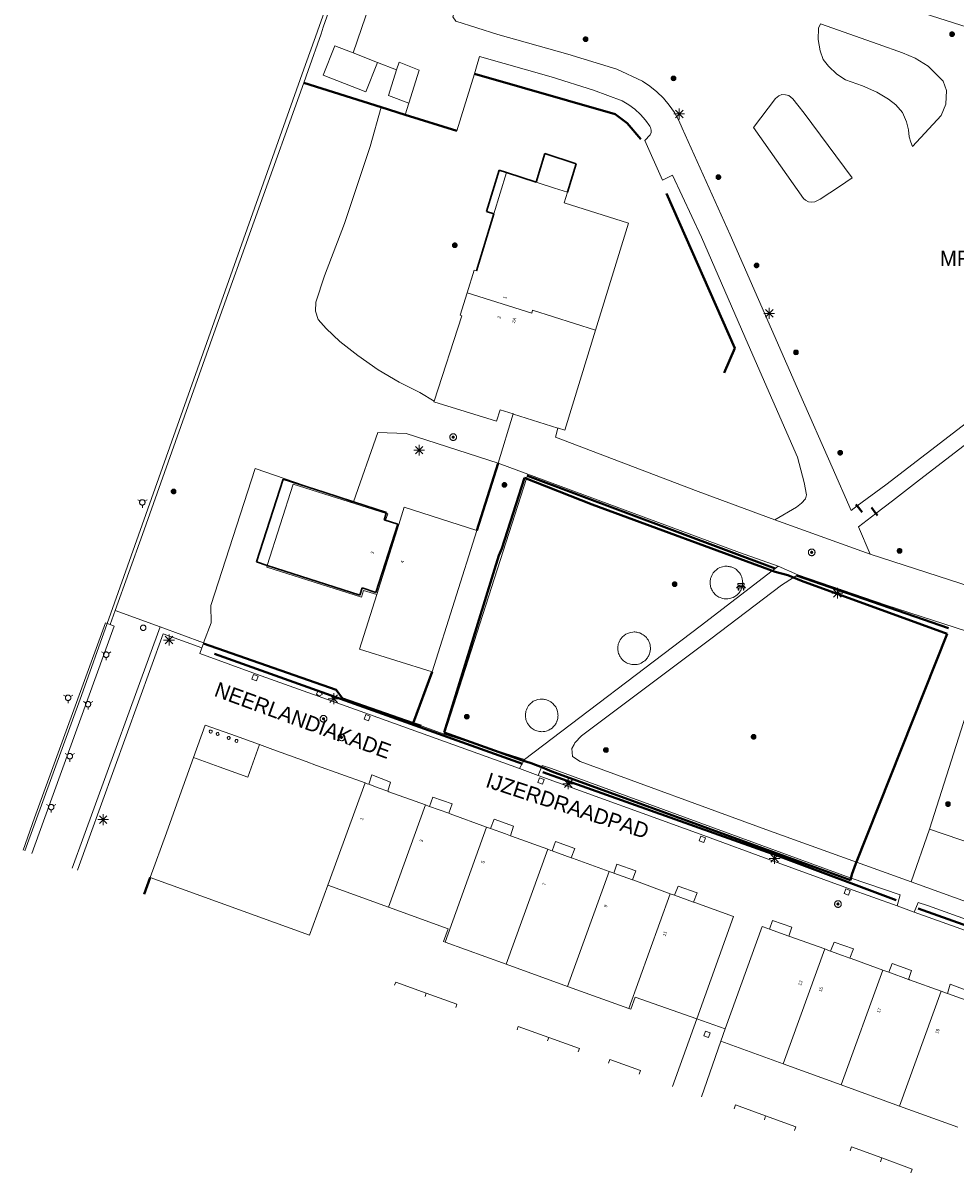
# Model space of a CAD drawing. Header units: metres. Extents: x 135779 to 137489, y 452643 to 455118.
# Tile 13 of 256: x 136246 to 136332, y 452780 to 452886. Entities that reach past the tile are written whole.
import ezdxf
from ezdxf.enums import TextEntityAlignment as Align

# ---------------------------------------------------------------- set-up
doc = ezdxf.new("R2010")
doc.units = ezdxf.units.M
doc.linetypes.add('DGN_Style_3', pattern=[78.572352, 56.123108, -22.449243])
doc.linetypes.add('DGN_Style_4', pattern=[89.853097, 44.898487, -22.449243, 0.056123, -22.449243])
for name, color, linetype, lineweight in [('KTop_BTD_Groenvoorziening', 62, 'Continuous', 13), ('KTop_BTD_Groenvoorziening_gras- en kruidachtigen', 62, 'Continuous', 13), ('KTop_KWD_Steiger', 40, 'Continuous', 13), ('KTop_NAR_Huisnummer (t)', 7, 'Continuous', 13), ('KTop_NAR_Huisnummer tijdelijk (t)', 7, 'Continuous', 13), ('KTop_OBW_Overig Plus', 1, 'Continuous', 13), ('KTop_ORL_Terrein_Overig (t)', 7, 'Continuous', 13), ('KTop_ORL_Weg_Straatnaam (t)', 7, 'Continuous', 13), ('KTop_OTD_Gesloten verharding', 15, 'Continuous', 13), ('KTop_OTD_Open verharding', 15, 'Continuous', 13), ('KTop_PAL_Afsluitpaal', 222, 'Continuous', 13), ('KTop_PAL_Lichtmast', 40, 'Continuous', 13), ('KTop_PND_Grondvlaksituatie van BAG-pand [tachy]', 1, 'Continuous', 13), ('KTop_PND_Pandscheiding', 40, 'Continuous', 13), ('KTop_PND_Voorlopige_pandgeometrie', 1, 'DGN_Style_3', 30), ('KTop_PUT_Brandkraan of -put', 1, 'Continuous', 13), ('KTop_PUT_Inspectie- of rioolput', 15, 'Continuous', 13), ('KTop_PUT_Kolk', 15, 'Continuous', 13), ('KTop_SHD_Hek (l)', 15, 'DGN_Style_4', 40), ('KTop_SHD_Kademuur', 16, 'Continuous', 13), ('KTop_SHD_Muur (l)', 15, 'Continuous', 40), ('KTop_STM_Bank', 40, 'Continuous', 13), ('KTop_VGO_Boom', 92, 'Continuous', 13), ('KTop_VGO_Haag (l)', 92, 'DGN_Style_3', 40), ('KTop_WGD_Rijbaan_Lokale weg', 251, 'Continuous', 13), ('KTop_WGD_Voetpad', 251, 'Continuous', 13), ('KTop_WGD_Voetpad op trap', 251, 'Continuous', 13), ('KTop_WGD_Voetpad_achterpad', 251, 'Continuous', 13), ('KTop_WTI_Meerpaal', 150, 'Continuous', 13)]:
    doc.layers.add(name, color=color, linetype=linetype, lineweight=lineweight)
doc.styles.add('Style-ROVU', font='ROVU.shx')
doc.styles.add('Style-ROVUCURSIEF', font='ROVUCURSIEF.shx')

# ---------------------------------------------------------------- blocks, each defined once
blk = doc.blocks.new('PAL_Lichtmast')
at = {"layer": 'KTop_PAL_Lichtmast'}
for p, q in [((-0.35, -0.35), (0.35, 0.35)), ((0.35, -0.35), (-0.35, 0.35)), ((0, -0.5), (0, 0.5)), ((-0.5, 0), (0.5, 0))]:
    blk.add_line(p, q, dxfattribs=at)
blk = doc.blocks.new('PAL_Afsluitpaal')
at = {"layer": 'KTop_PAL_Afsluitpaal', "flags": 128}
blk.add_lwpolyline([(0.25, 0), (0.25, 0.03), (0.24, 0.05), (0.24, 0.08), (0.23, 0.1), (0.22, 0.13), (0.2, 0.15), (0.19, 0.17), (0.17, 0.19), (0.15, 0.2), (0.12, 0.22), (0.1, 0.23), (0.08, 0.24), (0.05, 0.24), (0.03, 0.25), (0, 0.25), (-0.03, 0.25), (-0.05, 0.24), (-0.08, 0.24), (-0.1, 0.23), (-0.13, 0.22), (-0.15, 0.2), (-0.17, 0.19), (-0.19, 0.17), (-0.2, 0.15), (-0.22, 0.12), (-0.23, 0.1), (-0.24, 0.08), (-0.24, 0.05), (-0.25, 0.03), (-0.25, 0), (-0.25, -0.03), (-0.24, -0.05), (-0.24, -0.08), (-0.23, -0.1), (-0.22, -0.13), (-0.2, -0.15), (-0.19, -0.17), (-0.17, -0.19), (-0.15, -0.2), (-0.12, -0.22), (-0.1, -0.23), (-0.08, -0.24), (-0.05, -0.24), (-0.03, -0.25), (0, -0.25), (0.03, -0.25), (0.05, -0.24), (0.08, -0.24), (0.1, -0.23), (0.13, -0.22), (0.15, -0.2), (0.17, -0.19), (0.19, -0.17), (0.2, -0.15), (0.22, -0.12), (0.23, -0.1), (0.24, -0.08), (0.24, -0.05), (0.25, -0.03), (0.25, 0)], dxfattribs=at)
blk = doc.blocks.new('PUT_Brandkraan_of_-put')
at = {"layer": 'KTop_PUT_Brandkraan of -put'}
for p, q in [((-0.25, 0.03), (0, 0.25)), ((-0.16, -0.25), (-0.25, 0.03)), ((0, 0.25), (0.25, 0.03)), ((0.25, 0.03), (0.16, -0.25)), ((0.16, -0.25), (-0.16, -0.25))]:
    blk.add_line(p, q, dxfattribs=at)
blk = doc.blocks.new('PUT_Inspectie-_of_rioolput')
at = {"layer": 'KTop_PUT_Inspectie- of rioolput', "flags": 128}
for points in [[(0.31, 0), (0.31, 0.03), (0.3, 0.06), (0.29, 0.1), (0.28, 0.13), (0.27, 0.15), (0.25, 0.18), (0.23, 0.21), (0.21, 0.23), (0.18, 0.25), (0.15, 0.27), (0.13, 0.28), (0.1, 0.29), (0.06, 0.3), (0.03, 0.31), (0, 0.31), (-0.03, 0.31), (-0.06, 0.3), (-0.1, 0.29), (-0.13, 0.28), (-0.16, 0.27), (-0.18, 0.25), (-0.21, 0.23), (-0.23, 0.21), (-0.25, 0.18), (-0.27, 0.15), (-0.28, 0.13), (-0.29, 0.1), (-0.3, 0.06), (-0.31, 0.03), (-0.31, 0), (-0.31, -0.03), (-0.3, -0.06), (-0.29, -0.1), (-0.28, -0.13), (-0.27, -0.16), (-0.25, -0.18), (-0.23, -0.21), (-0.21, -0.23), (-0.18, -0.25), (-0.15, -0.27), (-0.13, -0.28), (-0.1, -0.29), (-0.06, -0.3), (-0.03, -0.31), (0, -0.31), (0.03, -0.31), (0.06, -0.3), (0.1, -0.29), (0.13, -0.28), (0.15, -0.27), (0.18, -0.25), (0.21, -0.23), (0.23, -0.21), (0.25, -0.18), (0.27, -0.15), (0.28, -0.13), (0.29, -0.1), (0.3, -0.06), (0.31, -0.03), (0.31, 0)], [(0.1, 0), (0.09, 0.01), (0.09, 0.02), (0.09, 0.03), (0.09, 0.04), (0.08, 0.05), (0.08, 0.06), (0.07, 0.06), (0.06, 0.07), (0.06, 0.08), (0.05, 0.08), (0.04, 0.09), (0.03, 0.09), (0.02, 0.09), (0.01, 0.09), (0, 0.09), (-0.01, 0.09), (-0.02, 0.09), (-0.03, 0.09), (-0.04, 0.09), (-0.05, 0.08), (-0.06, 0.08), (-0.06, 0.07), (-0.07, 0.06), (-0.08, 0.06), (-0.08, 0.05), (-0.09, 0.04), (-0.09, 0.03), (-0.09, 0.02), (-0.09, 0.01), (-0.09, 0), (-0.09, -0.01), (-0.09, -0.02), (-0.09, -0.03), (-0.09, -0.04), (-0.08, -0.05), (-0.08, -0.06), (-0.07, -0.06), (-0.06, -0.07), (-0.06, -0.08), (-0.05, -0.08), (-0.04, -0.09), (-0.03, -0.09), (-0.02, -0.09), (-0.01, -0.09), (0, -0.09), (0.01, -0.09), (0.02, -0.09), (0.03, -0.09), (0.04, -0.09), (0.05, -0.08), (0.06, -0.08), (0.06, -0.07), (0.07, -0.06), (0.08, -0.06), (0.08, -0.05), (0.09, -0.04), (0.09, -0.03), (0.09, -0.02), (0.09, -0.01), (0.1, 0)], [(0.04, 0), (0.03, 0), (0.03, 0.01), (0.03, 0.01), (0.03, 0.01), (0.03, 0.02), (0.03, 0.02), (0.03, 0.02), (0.02, 0.03), (0.02, 0.03), (0.02, 0.03), (0.01, 0.03), (0.01, 0.03), (0.01, 0.03), (0, 0.03), (0, 0.03), (0, 0.03), (-0.01, 0.03), (-0.01, 0.03), (-0.01, 0.03), (-0.02, 0.03), (-0.02, 0.03), (-0.02, 0.03), (-0.03, 0.02), (-0.03, 0.02), (-0.03, 0.02), (-0.03, 0.01), (-0.03, 0.01), (-0.03, 0.01), (-0.03, 0), (-0.03, 0), (-0.03, 0), (-0.03, -0.01), (-0.03, -0.01), (-0.03, -0.01), (-0.03, -0.02), (-0.03, -0.02), (-0.03, -0.02), (-0.02, -0.03), (-0.02, -0.03), (-0.02, -0.03), (-0.01, -0.03), (-0.01, -0.03), (-0.01, -0.03), (0, -0.03), (0, -0.03), (0, -0.03), (0.01, -0.03), (0.01, -0.03), (0.01, -0.03), (0.02, -0.03), (0.02, -0.03), (0.02, -0.03), (0.03, -0.02), (0.03, -0.02), (0.03, -0.02), (0.03, -0.01), (0.03, -0.01), (0.03, -0.01), (0.03, 0), (0.04, 0)], [(0.01, 0.02), (0.01, 0.02), (0.01, 0.02), (0, 0.02), (0, 0.02), (0, 0.02), (0, 0.02), (-0.01, 0.02), (-0.01, 0.02), (-0.01, 0.02), (-0.01, 0.02), (-0.01, 0.02), (-0.02, 0.02), (-0.02, 0.01), (-0.02, 0.01), (-0.02, 0.01), (-0.02, 0.01), (-0.02, 0.01), (-0.02, 0), (-0.02, 0), (-0.02, 0), (-0.02, 0), (-0.02, -0.01), (-0.02, -0.01), (-0.02, -0.01), (-0.02, -0.01), (-0.02, -0.01), (-0.02, -0.02), (-0.01, -0.02), (-0.01, -0.02), (-0.01, -0.02), (-0.01, -0.02), (-0.01, -0.02), (0, -0.02), (0, -0.02), (0, -0.02), (0, -0.02), (0.01, -0.02), (0.01, -0.02), (0.01, -0.02), (0.01, -0.02), (0.01, -0.02), (0.02, -0.02), (0.02, -0.01), (0.02, -0.01), (0.02, -0.01), (0.02, -0.01), (0.02, -0.01), (0.02, 0), (0.02, 0), (0.02, 0), (0.02, 0), (0.02, 0.01), (0.02, 0.01), (0.02, 0.01), (0.02, 0.01), (0.02, 0.01), (0.02, 0.02), (0.01, 0.02), (0.01, 0.02), (0.01, 0.02)]]:
    blk.add_lwpolyline(points, dxfattribs=at)
blk = doc.blocks.new('PUT_Kolk')
at = {"layer": 'KTop_PUT_Kolk', "flags": 128}
blk.add_lwpolyline([(0.22, -0.23), (0.22, 0.22), (-0.23, 0.22), (-0.23, -0.23), (0.22, -0.23)], dxfattribs=at)
blk = doc.blocks.new('STM_Bank')
at = {"layer": 'KTop_STM_Bank'}
for p, q in [((-0.42, -0.09), (-0.3, 0.02)), ((-0.3, 0.31), (0.3, 0.31)), ((-0.3, 0.14), (-0.3, 0.31)), ((-0.2, 0.14), (-0.3, 0.14)), ((-0.3, 0.02), (-0.2, 0.02)), ((-0.2, 0.02), (-0.2, 0.14)), ((0.16, 0.14), (-0.15, 0.14)), ((-0.15, 0.14), (-0.15, 0.02)), ((-0.15, 0.02), (0.16, 0.02)), ((0.16, 0.02), (0.16, 0.14)), ((0.3, 0.14), (0.2, 0.14)), ((0.2, 0.14), (0.2, 0.02)), ((0.2, 0.02), (0.3, 0.02)), ((0.3, 0.31), (0.3, 0.14)), ((0.3, 0.02), (0.42, -0.09)), ((-0.26, -0.09), (-0.42, -0.09)), ((-0.26, -0.31), (-0.26, -0.09)), ((-0.21, -0.31), (-0.26, -0.31)), ((0.22, -0.09), (-0.21, -0.09)), ((-0.21, -0.09), (-0.21, -0.31)), ((0.22, -0.31), (0.22, -0.09)), ((0.26, -0.31), (0.22, -0.31)), ((0.42, -0.09), (0.26, -0.09)), ((0.26, -0.09), (0.26, -0.31))]:
    blk.add_line(p, q, dxfattribs=at)
blk = doc.blocks.new('WTI_Meerpaal')
at = {"layer": 'KTop_WTI_Meerpaal'}
for p, q in [((-0.22, 0.13), (-0.43, 0.25)), ((0.22, 0.12), (0.43, 0.25)), ((0, -0.25), (0, -0.5))]:
    blk.add_line(p, q, dxfattribs=at)
at = {"layer": 'KTop_WTI_Meerpaal', "flags": 128}
blk.add_lwpolyline([(0.25, 0), (0.25, 0.03), (0.24, 0.05), (0.24, 0.08), (0.23, 0.1), (0.22, 0.12), (0.2, 0.15), (0.19, 0.17), (0.17, 0.19), (0.15, 0.2), (0.12, 0.22), (0.1, 0.23), (0.08, 0.24), (0.05, 0.24), (0.03, 0.25), (0, 0.25), (-0.03, 0.25), (-0.05, 0.24), (-0.08, 0.24), (-0.1, 0.23), (-0.13, 0.22), (-0.15, 0.2), (-0.17, 0.19), (-0.19, 0.17), (-0.2, 0.15), (-0.22, 0.12), (-0.23, 0.1), (-0.24, 0.08), (-0.25, 0.05), (-0.25, 0.03), (-0.25, 0), (-0.25, -0.03), (-0.25, -0.05), (-0.24, -0.08), (-0.23, -0.1), (-0.22, -0.13), (-0.2, -0.15), (-0.19, -0.17), (-0.17, -0.19), (-0.15, -0.2), (-0.13, -0.22), (-0.1, -0.23), (-0.08, -0.24), (-0.05, -0.25), (-0.03, -0.25), (0, -0.25), (0.03, -0.25), (0.05, -0.25), (0.08, -0.24), (0.1, -0.23), (0.12, -0.22), (0.15, -0.2), (0.17, -0.19), (0.19, -0.17), (0.2, -0.15), (0.22, -0.13), (0.23, -0.1), (0.24, -0.08), (0.24, -0.05), (0.25, -0.03), (0.25, 0)], dxfattribs=at)
blk = doc.blocks.new('VGO_Boom')
at = {"layer": 'KTop_VGO_Boom', "flags": 128}
for points in [[(0.21, 0), (0.21, 0.02), (0.21, 0.04), (0.2, 0.07), (0.2, 0.09), (0.19, 0.11), (0.17, 0.13), (0.16, 0.14), (0.14, 0.16), (0.13, 0.17), (0.11, 0.19), (0.09, 0.2), (0.07, 0.2), (0.04, 0.21), (0.02, 0.21), (0, 0.21), (-0.02, 0.21), (-0.05, 0.21), (-0.07, 0.2), (-0.09, 0.2), (-0.11, 0.19), (-0.13, 0.17), (-0.14, 0.16), (-0.16, 0.14), (-0.17, 0.13), (-0.19, 0.11), (-0.2, 0.09), (-0.2, 0.07), (-0.21, 0.04), (-0.21, 0.02), (-0.22, 0), (-0.21, -0.02), (-0.21, -0.05), (-0.2, -0.07), (-0.2, -0.09), (-0.19, -0.11), (-0.17, -0.13), (-0.16, -0.14), (-0.14, -0.16), (-0.13, -0.17), (-0.11, -0.19), (-0.09, -0.2), (-0.07, -0.2), (-0.05, -0.21), (-0.02, -0.21), (0, -0.22), (0.02, -0.21), (0.04, -0.21), (0.07, -0.2), (0.09, -0.2), (0.11, -0.19), (0.13, -0.17), (0.14, -0.16), (0.16, -0.14), (0.17, -0.13), (0.19, -0.11), (0.2, -0.09), (0.2, -0.07), (0.21, -0.05), (0.21, -0.02), (0.21, 0)], [(0.15, 0), (0.15, 0.02), (0.15, 0.03), (0.15, 0.05), (0.14, 0.06), (0.13, 0.08), (0.13, 0.09), (0.12, 0.1), (0.1, 0.12), (0.09, 0.13), (0.08, 0.13), (0.06, 0.14), (0.05, 0.15), (0.03, 0.15), (0.02, 0.15), (0, 0.15), (-0.02, 0.15), (-0.03, 0.15), (-0.05, 0.15), (-0.06, 0.14), (-0.08, 0.13), (-0.09, 0.13), (-0.1, 0.12), (-0.12, 0.1), (-0.13, 0.09), (-0.13, 0.08), (-0.14, 0.06), (-0.15, 0.05), (-0.15, 0.03), (-0.15, 0.02), (-0.16, 0), (-0.15, -0.02), (-0.15, -0.03), (-0.15, -0.05), (-0.14, -0.06), (-0.13, -0.08), (-0.13, -0.09), (-0.12, -0.1), (-0.1, -0.12), (-0.09, -0.13), (-0.08, -0.13), (-0.06, -0.14), (-0.05, -0.15), (-0.03, -0.15), (-0.02, -0.15), (0, -0.16), (0.02, -0.15), (0.03, -0.15), (0.05, -0.15), (0.06, -0.14), (0.08, -0.13), (0.09, -0.13), (0.1, -0.12), (0.12, -0.1), (0.13, -0.09), (0.13, -0.08), (0.14, -0.06), (0.15, -0.05), (0.15, -0.03), (0.15, -0.02), (0.15, 0)], [(0.1, 0), (0.09, 0.01), (0.09, 0.02), (0.09, 0.03), (0.09, 0.04), (0.08, 0.05), (0.08, 0.06), (0.07, 0.06), (0.06, 0.07), (0.06, 0.08), (0.05, 0.08), (0.04, 0.09), (0.03, 0.09), (0.02, 0.09), (0.01, 0.09), (0, 0.09), (-0.01, 0.09), (-0.02, 0.09), (-0.03, 0.09), (-0.04, 0.09), (-0.05, 0.08), (-0.06, 0.08), (-0.06, 0.07), (-0.07, 0.06), (-0.08, 0.06), (-0.08, 0.05), (-0.09, 0.04), (-0.09, 0.03), (-0.09, 0.02), (-0.09, 0.01), (-0.1, 0), (-0.09, -0.01), (-0.09, -0.02), (-0.09, -0.03), (-0.09, -0.04), (-0.08, -0.05), (-0.08, -0.06), (-0.07, -0.06), (-0.06, -0.07), (-0.06, -0.08), (-0.05, -0.08), (-0.04, -0.09), (-0.03, -0.09), (-0.02, -0.09), (-0.01, -0.09), (0, -0.1), (0.01, -0.09), (0.02, -0.09), (0.03, -0.09), (0.04, -0.09), (0.05, -0.08), (0.06, -0.08), (0.06, -0.07), (0.07, -0.06), (0.08, -0.06), (0.08, -0.05), (0.09, -0.04), (0.09, -0.03), (0.09, -0.02), (0.09, -0.01), (0.1, 0)], [(0.04, 0), (0.03, 0), (0.03, 0.01), (0.03, 0.01), (0.03, 0.01), (0.03, 0.02), (0.03, 0.02), (0.03, 0.02), (0.02, 0.03), (0.02, 0.03), (0.02, 0.03), (0.01, 0.03), (0.01, 0.03), (0.01, 0.03), (0, 0.03), (0, 0.03), (0, 0.03), (-0.01, 0.03), (-0.01, 0.03), (-0.01, 0.03), (-0.02, 0.03), (-0.02, 0.03), (-0.02, 0.03), (-0.03, 0.02), (-0.03, 0.02), (-0.03, 0.02), (-0.03, 0.01), (-0.03, 0.01), (-0.03, 0.01), (-0.04, 0), (-0.04, 0), (-0.04, 0), (-0.03, -0.01), (-0.03, -0.01), (-0.03, -0.01), (-0.03, -0.02), (-0.03, -0.02), (-0.03, -0.02), (-0.02, -0.03), (-0.02, -0.03), (-0.02, -0.03), (-0.01, -0.03), (-0.01, -0.03), (-0.01, -0.03), (0, -0.04), (0, -0.04), (0, -0.04), (0.01, -0.03), (0.01, -0.03), (0.01, -0.03), (0.02, -0.03), (0.02, -0.03), (0.02, -0.03), (0.03, -0.02), (0.03, -0.02), (0.03, -0.02), (0.03, -0.01), (0.03, -0.01), (0.03, -0.01), (0.03, 0), (0.04, 0)]]:
    blk.add_lwpolyline(points, dxfattribs=at)

msp = doc.modelspace()

# ---------------------------------------------------------------- linework, layer by layer
at = {"layer": 'KTop_BTD_Groenvoorziening', "flags": 128}
for points in [[(136324.74, 452883.65), (136319.44, 452885.52), (136319.26, 452885.11), (136319.22, 452884.08), (136319.4, 452883.03), (136319.69, 452882.24), (136320.18, 452881.61), (136320.95, 452880.88), (136321.73, 452880.37), (136323.32, 452879.81), (136324.64, 452879.24), (136325.71, 452878.6), (136326.37, 452878.06), (136326.98, 452877.36), (136327.36, 452876.49), (136327.54, 452875.77), (136327.62, 452875.11), (136327.77, 452874.62), (136327.93, 452874.23), (136330.55, 452877.09), (136331, 452878.12), (136331.04, 452879.38), (136330.74, 452880.25), (136329.35, 452881.63), (136328.16, 452882.35), (136326.98, 452882.86), (136324.74, 452883.65)], [(136317.36, 452878.03), (136316.89, 452878.61), (136316.52, 452878.91), (136316.23, 452879), (136315.88, 452879.01), (136315.59, 452878.9), (136315.29, 452878.65), (136313.26, 452875.98), (136317.89, 452869.43), (136318.05, 452869.3), (136318.34, 452869.14), (136318.62, 452869.1), (136318.93, 452869.14), (136319.41, 452869.39), (136321.2, 452870.56), (136322.37, 452871.36), (136317.93, 452877.31), (136317.36, 452878.03)], [(136278.99, 452877.85), (136281.2, 452877.16)], [(136287.8, 452838.89), (136289.74, 452845.07)], [(136292.49, 452844.06), (136292.36, 452843.66), (136284.84, 452820.27), (136284.79, 452820.12)], [(136309.61, 452833.15), (136309.56, 452833.21), (136309.52, 452833.27), (136309.48, 452833.33), (136309.44, 452833.41), (136309.39, 452833.51), (136309.35, 452833.62), (136309.32, 452833.72), (136309.3, 452833.81), (136309.28, 452833.92), (136309.28, 452834.02), (136309.28, 452834.09), (136309.28, 452834.2), (136309.29, 452834.27), (136309.3, 452834.36), (136309.32, 452834.46), (136309.37, 452834.6), (136309.42, 452834.75), (136309.49, 452834.87), (136309.57, 452834.99), (136309.67, 452835.1), (136309.71, 452835.15), (136309.85, 452835.27), (136310, 452835.38), (136310.18, 452835.47), (136310.43, 452835.55), (136310.64, 452835.59), (136310.78, 452835.59), (136310.85, 452835.59), (136310.93, 452835.58), (136311.02, 452835.57), (136311.1, 452835.55), (136311.2, 452835.53), (136311.29, 452835.5), (136311.37, 452835.47), (136311.49, 452835.41), (136311.61, 452835.34), (136311.69, 452835.28), (136311.77, 452835.21), (136311.84, 452835.15), (136311.9, 452835.08), (136311.99, 452834.98), (136312.06, 452834.87), (136312.14, 452834.72), (136312.2, 452834.58), (136312.24, 452834.41), (136312.26, 452834.29), (136312.27, 452834.14), (136312.28, 452834.09), (136312.27, 452833.99), (136312.26, 452833.88), (136312.25, 452833.81), (136312.23, 452833.73), (136312.22, 452833.68), (136312.2, 452833.63), (136312.19, 452833.59), (136312.18, 452833.56), (136312.15, 452833.49), (136312.13, 452833.45), (136312.12, 452833.42), (136312.09, 452833.37), (136312.08, 452833.34), (136312.06, 452833.32), (136312.05, 452833.29), (136312, 452833.23), (136311.94, 452833.14), (136311.87, 452833.06), (136311.84, 452833.03), (136311.76, 452832.95), (136311.65, 452832.87), (136311.55, 452832.8), (136311.41, 452832.73), (136311.29, 452832.68), (136311.17, 452832.64), (136311.04, 452832.61), (136310.92, 452832.6), (136310.78, 452832.59), (136310.69, 452832.59), (136310.57, 452832.6), (136310.44, 452832.63), (136310.34, 452832.65), (136310.21, 452832.7), (136310.08, 452832.76), (136309.98, 452832.82), (136309.88, 452832.88), (136309.81, 452832.94), (136309.71, 452833.03), (136309.65, 452833.1), (136309.61, 452833.15)], [(136301.11, 452827.09), (136301.06, 452827.16), (136301.02, 452827.21), (136300.98, 452827.28), (136300.94, 452827.35), (136300.89, 452827.46), (136300.85, 452827.57), (136300.82, 452827.67), (136300.8, 452827.76), (136300.79, 452827.87), (136300.78, 452827.97), (136300.78, 452828.04), (136300.78, 452828.14), (136300.79, 452828.22), (136300.8, 452828.3), (136300.82, 452828.41), (136300.87, 452828.55), (136300.93, 452828.69), (136300.99, 452828.81), (136301.07, 452828.94), (136301.17, 452829.05), (136301.22, 452829.1), (136301.35, 452829.22), (136301.51, 452829.33), (136301.68, 452829.41), (136301.93, 452829.5), (136302.15, 452829.53), (136302.28, 452829.54), (136302.35, 452829.54), (136302.43, 452829.53), (136302.52, 452829.52), (136302.61, 452829.5), (136302.71, 452829.47), (136302.79, 452829.45), (136302.87, 452829.42), (136302.99, 452829.35), (136303.11, 452829.29), (136303.19, 452829.23), (136303.27, 452829.16), (136303.34, 452829.1), (136303.41, 452829.03), (136303.49, 452828.92), (136303.56, 452828.81), (136303.64, 452828.67), (136303.7, 452828.53), (136303.74, 452828.36), (136303.76, 452828.24), (136303.78, 452828.09), (136303.78, 452828.04), (136303.77, 452827.94), (136303.76, 452827.83), (136303.75, 452827.76), (136303.73, 452827.68), (136303.72, 452827.63), (136303.7, 452827.57), (136303.69, 452827.54), (136303.68, 452827.5), (136303.65, 452827.44), (136303.64, 452827.4), (136303.62, 452827.37), (136303.6, 452827.32), (136303.58, 452827.29), (136303.56, 452827.26), (136303.55, 452827.24), (136303.5, 452827.17), (136303.44, 452827.09), (136303.37, 452827.01), (136303.34, 452826.98), (136303.26, 452826.9), (136303.15, 452826.81), (136303.05, 452826.75), (136302.92, 452826.68), (136302.79, 452826.62), (136302.68, 452826.59), (136302.55, 452826.56), (136302.42, 452826.54), (136302.28, 452826.54), (136302.19, 452826.54), (136302.07, 452826.55), (136301.94, 452826.58), (136301.84, 452826.6), (136301.71, 452826.65), (136301.58, 452826.71), (136301.48, 452826.76), (136301.39, 452826.83), (136301.31, 452826.89), (136301.22, 452826.98), (136301.15, 452827.05), (136301.11, 452827.09)], [(136262.6, 452828.48), (136274.82, 452824.23), (136275.42, 452823.41), (136281.93, 452821.14)], [(136281.93, 452821.14), (136283.69, 452825.87)], [(136295.18, 452821.37), (136295.17, 452821.33), (136295.14, 452821.27), (136295.12, 452821.23), (136295.11, 452821.19), (136295.09, 452821.15), (136295.07, 452821.12), (136295.05, 452821.09), (136295.04, 452821.07), (136294.99, 452821), (136294.93, 452820.92), (136294.86, 452820.84), (136294.83, 452820.8), (136294.75, 452820.73), (136294.64, 452820.64), (136294.54, 452820.58), (136294.41, 452820.51), (136294.28, 452820.45), (136294.16, 452820.42), (136294.04, 452820.39), (136293.91, 452820.37), (136293.77, 452820.36), (136293.68, 452820.37), (136293.56, 452820.38), (136293.43, 452820.4), (136293.33, 452820.43), (136293.2, 452820.47), (136293.07, 452820.54), (136292.97, 452820.59), (136292.88, 452820.65), (136292.8, 452820.71), (136292.71, 452820.8), (136292.64, 452820.87), (136292.6, 452820.92), (136292.55, 452820.98), (136292.51, 452821.04), (136292.47, 452821.11), (136292.43, 452821.18), (136292.38, 452821.28), (136292.34, 452821.39), (136292.31, 452821.5), (136292.29, 452821.59), (136292.28, 452821.7), (136292.27, 452821.79), (136292.27, 452821.86), (136292.27, 452821.97), (136292.28, 452822.05), (136292.29, 452822.13), (136292.31, 452822.24), (136292.36, 452822.38), (136292.42, 452822.52), (136292.48, 452822.64), (136292.56, 452822.77), (136292.66, 452822.88), (136292.71, 452822.92), (136292.84, 452823.04), (136292.99, 452823.16), (136293.17, 452823.24), (136293.42, 452823.32), (136293.63, 452823.36), (136293.77, 452823.36), (136293.84, 452823.36), (136293.92, 452823.36), (136294.01, 452823.34), (136294.09, 452823.33), (136294.19, 452823.3), (136294.28, 452823.27), (136294.36, 452823.24), (136294.48, 452823.18), (136294.6, 452823.11), (136294.68, 452823.06), (136294.76, 452822.99), (136294.83, 452822.92), (136294.89, 452822.85), (136294.98, 452822.75), (136295.05, 452822.64), (136295.13, 452822.49), (136295.19, 452822.35), (136295.23, 452822.18), (136295.25, 452822.07), (136295.26, 452821.92), (136295.27, 452821.86), (136295.26, 452821.77), (136295.25, 452821.65), (136295.24, 452821.59), (136295.22, 452821.5), (136295.21, 452821.46), (136295.19, 452821.4), (136295.18, 452821.37)], [(136284.79, 452820.12), (136282.65, 452820.89), (136281.93, 452821.14)], [(136292.18, 452817.8), (136288.49, 452818.96), (136284.79, 452820.12)]]:
    msp.add_lwpolyline(points, dxfattribs=at)
at = {"layer": 'KTop_BTD_Groenvoorziening_gras- en kruidachtigen', "flags": 128}
for points in [[(136329.47, 452811.4), (136335.08, 452828.9)], [(136381.9, 452814.1), (136376.61, 452795.35), (136329.47, 452811.4)], [(136327.79, 452806.53), (136329.47, 452811.4)]]:
    msp.add_lwpolyline(points, dxfattribs=at)
at = {"layer": 'KTop_KWD_Steiger', "flags": 128}
msp.add_lwpolyline([(136246.16, 452809.39), (136251.37, 452823.7), (136253.73, 452830.33), (136253.59, 452830.38), (136247.06, 452812.42), (136245.99, 452809.46)], dxfattribs=at)
at = {"layer": 'KTop_OBW_Overig Plus', "flags": 128}
msp.add_lwpolyline([(136276.41, 452882.84), (136274.72, 452883.5), (136273.65, 452880.8), (136277.56, 452879.25), (136278.63, 452881.96)], dxfattribs=at)
at = {"layer": 'KTop_OTD_Gesloten verharding', "flags": 128}
msp.add_lwpolyline([(136253.73, 452830.33), (136251.37, 452823.7), (136246.16, 452809.39)], dxfattribs=at)
at = {"layer": 'KTop_OTD_Open verharding', "flags": 128}
for points in [[(136271.84, 452880.1), (136278.99, 452877.85)], [(136283.86, 452850.78), (136282.53, 452851.58), (136280.62, 452852.54), (136278.71, 452853.68), (136276.83, 452854.98), (136275.16, 452856.28), (136273.91, 452857.49), (136273.18, 452858.32), (136272.93, 452859.06), (136272.97, 452859.9), (136273.77, 452862.32), (136275.59, 452867.13), (136277.97, 452874.22), (136278.99, 452877.85)], [(136289.74, 452845.07), (136281.29, 452847.81), (136278.66, 452847.89), (136276.44, 452841.51)], [(136273.69, 452842.4), (136267.36, 452844.59), (136263.3, 452831.98), (136263.33, 452830.38), (136262.62, 452828.54)], [(136276.44, 452841.51), (136276.42, 452841.45), (136273.69, 452842.4)]]:
    msp.add_lwpolyline(points, dxfattribs=at)
at = {"layer": 'KTop_PND_Grondvlaksituatie van BAG-pand [tachy]', "flags": 128}
for points in [[(136281.52, 452878.22), (136282.49, 452881.25), (136280.62, 452881.98), (136280.4, 452881.28)], [(136281.52, 452878.22), (136279.65, 452878.93), (136280.4, 452881.28)], [(136290.53, 452871.84), (136289.36, 452868.02)], [(136296.13, 452870.02), (136294.94, 452870.41), (136290.53, 452871.84)], [(136289.36, 452868.02), (136287.75, 452862.77)], [(136286.9, 452860.75), (136286.26, 452858.7), (136286.41, 452858.65), (136283.86, 452850.78)], [(136295.25, 452848.31), (136295.31, 452848.29), (136295.88, 452848.11), (136298.72, 452857.31)], [(136291.14, 452849.61), (136289.93, 452849.99), (136289.6, 452848.94), (136283.84, 452850.73), (136283.86, 452850.78)], [(136291.14, 452849.61), (136291.17, 452849.6), (136295.25, 452848.31)], [(136268.49, 452835.67), (136270.86, 452843.16), (136279.44, 452840.46)], [(136279.44, 452840.46), (136279.59, 452840.41), (136279.39, 452839.83), (136280.59, 452839.44)], [(136280.59, 452839.44), (136281.1, 452841.02), (136287.8, 452838.89)], [(136283.69, 452825.87), (136287.8, 452838.89)], [(136278.57, 452832.98), (136277.35, 452833.36), (136277.17, 452832.76), (136268.44, 452835.51), (136268.49, 452835.67)], [(136283.69, 452825.87), (136276.99, 452827.96), (136278.57, 452832.98)], [(136263.21, 452820.5), (136263.15, 452820.4), (136263.17, 452820.29), (136263.27, 452820.23), (136263.38, 452820.27), (136263.42, 452820.37), (136263.41, 452820.43), (136263.38, 452820.48), (136263.33, 452820.51), (136263.27, 452820.51), (136263.21, 452820.5)], [(136263.85, 452820.27), (136263.78, 452820.17), (136263.8, 452820.06), (136263.9, 452820.01), (136264.01, 452820.04), (136264.06, 452820.14), (136264.04, 452820.2), (136264.01, 452820.25), (136263.96, 452820.28), (136263.9, 452820.28), (136263.85, 452820.27)], [(136267.76, 452819.17), (136266.69, 452816.19), (136264.05, 452817.14), (136261.7, 452817.99)], [(136264.86, 452819.9), (136264.79, 452819.81), (136264.82, 452819.69), (136264.92, 452819.64), (136265.02, 452819.67), (136265.07, 452819.78), (136265.06, 452819.83), (136265.02, 452819.88), (136264.97, 452819.91), (136264.92, 452819.92), (136264.86, 452819.9)], [(136265.58, 452819.64), (136265.52, 452819.54), (136265.54, 452819.43), (136265.64, 452819.38), (136265.75, 452819.41), (136265.79, 452819.51), (136265.78, 452819.57), (136265.75, 452819.62), (136265.7, 452819.65), (136265.64, 452819.65), (136265.58, 452819.64)], [(136277.49, 452815.64), (136273.01, 452817.26), (136272.07, 452817.61), (136268.99, 452818.72), (136267.76, 452819.17)], [(136261.7, 452817.99), (136260.01, 452813.3), (136259.2, 452811.06), (136257.71, 452806.94)], [(136277.84, 452815.52), (136277.69, 452815.57), (136277.49, 452815.64)], [(136279.58, 452814.88), (136278.71, 452815.2), (136277.84, 452815.52)], [(136283.05, 452813.63), (136279.69, 452814.84), (136279.58, 452814.88)], [(136283.44, 452813.49), (136283.34, 452813.52), (136283.05, 452813.63)], [(136285.2, 452812.85), (136283.44, 452813.49)], [(136288.69, 452811.58), (136285.33, 452812.8), (136285.2, 452812.85)], [(136289.06, 452811.45), (136288.96, 452811.49), (136288.69, 452811.58)], [(136290.88, 452810.79), (136290.44, 452810.95), (136289.06, 452811.45)], [(136294.33, 452809.54), (136290.97, 452810.76), (136290.88, 452810.79)], [(136294.74, 452809.39), (136294.61, 452809.44), (136294.33, 452809.54)], [(136296.49, 452808.76), (136294.74, 452809.39)], [(136299.97, 452807.5), (136296.6, 452808.72), (136296.49, 452808.76)], [(136300.4, 452807.34), (136300.26, 452807.39), (136299.97, 452807.5)], [(136302.12, 452806.72), (136300.4, 452807.34)], [(136257.71, 452806.94), (136272.39, 452801.64), (136274.08, 452806.24)], [(136305.61, 452805.45), (136302.24, 452806.68), (136302.12, 452806.72)], [(136274.08, 452806.24), (136279.65, 452804.22)], [(136306.01, 452805.31), (136305.89, 452805.35), (136305.61, 452805.45)], [(136307.76, 452804.67), (136306.01, 452805.31)], [(136279.65, 452804.22), (136285.15, 452802.23), (136284.72, 452801.05), (136284.86, 452801)], [(136308.04, 452793.94), (136311.43, 452803.35), (136307.88, 452804.63), (136307.76, 452804.67)], [(136314.75, 452802.19), (136314.6, 452802.25), (136314.08, 452802.44), (136310.67, 452793)], [(136316.53, 452801.55), (136314.75, 452802.19)], [(136284.86, 452801), (136290.5, 452798.96)], [(136319.83, 452800.36), (136316.63, 452801.51), (136316.53, 452801.55)], [(136320.37, 452800.16), (136320.27, 452800.2), (136319.83, 452800.36)], [(136322.14, 452799.52), (136321.46, 452799.77), (136320.37, 452800.16)], [(136290.5, 452798.96), (136296.15, 452796.92)], [(136325.19, 452798.42), (136322.27, 452799.47), (136322.14, 452799.52)], [(136325.74, 452798.22), (136325.63, 452798.26), (136325.19, 452798.42)], [(136327.55, 452797.56), (136325.74, 452798.22)], [(136283.13, 452796.29), (136280.32, 452797.31), (136280.22, 452797.02)], [(136296.15, 452796.92), (136301.79, 452794.88)], [(136330.55, 452796.48), (136327.65, 452797.52), (136327.62, 452797.54), (136327.55, 452797.56)], [(136285.84, 452794.98), (136285.95, 452795.27), (136283.13, 452796.29)], [(136301.79, 452794.88), (136301.98, 452794.81), (136302.38, 452795.94), (136308.04, 452793.94)], [(136331.13, 452796.27), (136330.97, 452796.32), (136330.55, 452796.48)], [(136332.85, 452795.64), (136331.13, 452796.27)], [(136294.41, 452792.22), (136291.6, 452793.23), (136291.49, 452792.92)], [(136310.67, 452793), (136310.26, 452791.87)], [(136297.11, 452790.88), (136297.23, 452791.21), (136294.41, 452792.22)], [(136310.26, 452791.87), (136316.01, 452789.78)], [(136302.75, 452788.83), (136302.87, 452789.17), (136300.05, 452790.18), (136299.93, 452789.85)], [(136316.01, 452789.78), (136321.36, 452787.84)], [(136321.36, 452787.84), (136326.72, 452785.9)], [(136314.39, 452785), (136311.62, 452786), (136311.49, 452785.65)], [(136326.72, 452785.9), (136332.08, 452783.96)], [(136317.05, 452783.64), (136317.16, 452783.99), (136314.39, 452785)], [(136325.1, 452781.12), (136322.3, 452782.14), (136322.17, 452781.77)], [(136327.77, 452779.74), (136327.9, 452780.1), (136325.1, 452781.12)]]:
    msp.add_lwpolyline(points, dxfattribs=at)
at = {"layer": 'KTop_PND_Pandscheiding', "flags": 128}
for points in [[(136298.72, 452857.31), (136301.76, 452867.18), (136295.82, 452869.05), (136296.13, 452870.02)], [(136287.75, 452862.77), (136287.55, 452862.84), (136286.9, 452860.75)], [(136286.9, 452860.75), (136292.84, 452858.89), (136292.91, 452859.17), (136298.72, 452857.31)], [(136278.57, 452832.98), (136280.59, 452839.44)], [(136277.49, 452815.64), (136274.08, 452806.24)], [(136279.65, 452804.22), (136283.05, 452813.63)], [(136288.69, 452811.58), (136284.86, 452801)], [(136290.5, 452798.96), (136294.33, 452809.54)], [(136299.97, 452807.5), (136296.15, 452796.92)], [(136301.79, 452794.88), (136305.61, 452805.45)], [(136319.83, 452800.36), (136316.01, 452789.78)], [(136321.36, 452787.84), (136325.19, 452798.42)], [(136283.03, 452796), (136283.13, 452796.29)], [(136326.72, 452785.9), (136330.55, 452796.48)], [(136294.41, 452792.22), (136294.3, 452791.9)], [(136314.27, 452784.64), (136314.39, 452785)], [(136325.1, 452781.12), (136324.97, 452780.76)]]:
    msp.add_lwpolyline(points, dxfattribs=at)
at = {"layer": 'KTop_PND_Voorlopige_pandgeometrie', "flags": 128}
for points in [[(136296.13, 452870.02), (136296.94, 452872.64), (136294.05, 452873.58), (136293.24, 452870.96), (136290.53, 452871.84)], [(136290.53, 452871.84), (136289.86, 452872.06), (136288.69, 452868.24), (136289.36, 452868.02)], [(136289.36, 452868.02), (136289.36, 452868.02), (136287.75, 452862.77)], [(136273.69, 452842.4), (136269.95, 452843.6), (136267.5, 452835.99), (136268.49, 452835.67)], [(136276.44, 452841.51), (136273.69, 452842.4)], [(136279.44, 452840.46), (136279.47, 452840.54), (136276.44, 452841.51)], [(136268.49, 452835.67), (136277.02, 452832.92), (136277.23, 452833.59), (136278.5, 452833.18), (136280.52, 452839.46), (136279.25, 452839.87), (136279.44, 452840.46)]]:
    msp.add_lwpolyline(points, dxfattribs=at)
at = {"layer": 'KTop_SHD_Hek (l)', "flags": 128}
for points in [[(136278.99, 452877.85), (136271.84, 452880.1)], [(136278.99, 452877.85), (136281.2, 452877.16)], [(136281.2, 452877.16), (136285.96, 452875.66)], [(136287.8, 452838.89), (136289.74, 452845.07)], [(136315.28, 452835.08), (136298.41, 452841.29), (136292.18, 452843.74), (136290.09, 452837.23), (136289.81, 452836.57)], [(136322.82, 452841.14), (136322.71, 452841.28)], [(136323.28, 452840.57), (136322.82, 452841.14)], [(136324.15, 452840.99), (136324.55, 452840.44)], [(136324.55, 452840.44), (136324.59, 452840.39)], [(136324.59, 452840.39), (136324.68, 452840.27)], [(136292.78, 452817.48), (136291.91, 452817.73), (136284.79, 452820.29), (136289.81, 452836.57)], [(136315.28, 452835.08), (136316.44, 452834.76)], [(136316.44, 452834.76), (136317.68, 452834.25), (136331.1, 452829.38), (136322.7, 452808.23)], [(136281.93, 452821.14), (136283.69, 452825.87)], [(136293.83, 452817.08), (136292.78, 452817.48)], [(136322.34, 452807.22), (136322.2, 452806.68), (136294.71, 452816.71), (136293.83, 452817.08)], [(136322.34, 452807.22), (136322.7, 452808.23)]]:
    msp.add_lwpolyline(points, dxfattribs=at)
at = {"layer": 'KTop_SHD_Kademuur', "flags": 128}
for points in [[(136314.97, 453011.25), (136313.4, 453011.79), (136309.77, 453000), (136283.86, 452915.9), (136282.06, 452910.11), (136278.72, 452900.69), (136273.1, 452884.84), (136273.07, 452884.76), (136271.86, 452881.36), (136263.27, 452857.13), (136253.73, 452830.33)], [(136279.11, 452900.6), (136273.65, 452885.21), (136273.44, 452884.61), (136272.24, 452881.22), (136271.84, 452880.1)], [(136254.49, 452831.52), (136257, 452838.5), (136263.56, 452857.03), (136271.84, 452880.1)], [(136254.02, 452830.22), (136254.49, 452831.52)], [(136253.73, 452830.33), (136254.02, 452830.22)]]:
    msp.add_lwpolyline(points, dxfattribs=at)
at = {"layer": 'KTop_SHD_Muur (l)', "flags": 128}
for points in [[(136262.6, 452828.48), (136274.82, 452824.23), (136275.42, 452823.41), (136281.93, 452821.14), (136282.65, 452820.89)], [(136262.6, 452828.48), (136274.82, 452824.23)], [(136257.71, 452806.94), (136257.16, 452805.4)]]:
    msp.add_lwpolyline(points, dxfattribs=at)
at = {"layer": 'KTop_VGO_Haag (l)', "flags": 128}
for points in [[(136287.57, 452880.92), (136300.54, 452877.2), (136301.63, 452876.37), (136302.88, 452874.9)], [(136305.27, 452869.91), (136311.54, 452855.66), (136310.58, 452853.4)], [(136292.45, 452843.93), (136315.27, 452835.38)], [(136317.23, 452834.73), (136331.22, 452829.89)], [(136291.99, 452817.39), (136263.63, 452827.54)], [(136315.5, 452808.92), (136293.87, 452816.65)], [(136315.5, 452808.92), (136326.41, 452804.86)], [(136328.44, 452804.1), (136352.39, 452795.49), (136360.12, 452792.79)]]:
    msp.add_lwpolyline(points, dxfattribs=at)
at = {"layer": 'KTop_WGD_Rijbaan_Lokale weg', "flags": 128}
for points in [[(136289.74, 452845.07), (136291.14, 452849.61)], [(136315.24, 452839.85), (136308.16, 452842.47), (136295.04, 452847.46), (136295.25, 452848.31)], [(136289.74, 452845.07), (136292.49, 452844.06)], [(136315.54, 452835.59), (136311.99, 452836.85), (136308.17, 452838.28), (136292.49, 452844.06)], [(136315.24, 452839.85), (136324.01, 452836.7)], [(136324.01, 452836.7), (136333.4, 452833.66), (136343.87, 452830.31), (136358.56, 452825.7), (136370.61, 452821.9), (136394.81, 452814.3)], [(136317.36, 452834.81), (136315.54, 452835.59)], [(136335.08, 452828.9), (136325.48, 452832.01), (136317.36, 452834.81)]]:
    msp.add_lwpolyline(points, dxfattribs=at)
at = {"layer": 'KTop_WGD_Voetpad', "flags": 128}
for points in [[(136276.41, 452882.84), (136278.29, 452888.43), (136283.57, 452886.74), (136283.49, 452886.5), (136283.84, 452886.47), (136284.13, 452886.64), (136285.07, 452888.84), (136288.93, 452899.51), (136291.2, 452906.02), (136291.85, 452908.51), (136291.9, 452909.13), (136291.99, 452910.66), (136291.99, 452912.2), (136291.38, 452928.57), (136291.49, 452930.69), (136291.87, 452933.29), (136292.82, 452937.06)], [(136290.08, 452898.87), (136286.97, 452890.21), (136285.58, 452886.17), (136285.84, 452885.76), (136289.73, 452884.54), (136296.16, 452882.73), (136300.67, 452881.34), (136303.04, 452880.23), (136303.73, 452879.77), (136304.38, 452879.26), (136304.97, 452878.68), (136305.51, 452878.04), (136305.98, 452877.36), (136306.39, 452876.63), (136306.7, 452875.93), (136311.11, 452866.1), (136317.54, 452851.45), (136320.51, 452844.72), (136322.26, 452840.73), (136322.82, 452841.14), (136325.46, 452843.08), (136336.2, 452851.35), (136354.92, 452865.72), (136355.64, 452866.29)], [(136350.42, 452879.67), (136290.08, 452898.87)], [(136278.63, 452881.96), (136276.41, 452882.84)], [(136281.2, 452877.16), (136285.96, 452875.66), (136287.57, 452880.92), (136287.77, 452881.57), (136288.04, 452882.52), (136294.64, 452880.64), (136298.53, 452879.43), (136301.18, 452878.43), (136301.79, 452878.08), (136302.35, 452877.67), (136302.87, 452877.19), (136303.32, 452876.66), (136303.71, 452876.09), (136303.78, 452875.97), (136303.85, 452875.74), (136303.84, 452875.51), (136303.76, 452875.31), (136303.26, 452874.78), (136304.9, 452871.12), (136305.8, 452871.58), (136308.49, 452865.89), (136312.79, 452855.99), (136317.32, 452845.64), (136317.93, 452843.3), (136318.15, 452842.17), (136318.07, 452841.81), (136317.68, 452841.4), (136317.24, 452841.03), (136315.24, 452839.85)], [(136280.4, 452881.28), (136278.63, 452881.96)], [(136281.2, 452877.16), (136281.52, 452878.22)], [(136350.65, 452860.24), (136346.11, 452856.91), (136347.98, 452854.48), (136344.97, 452844.85), (136341.62, 452844.67), (136340.56, 452844.78), (136336.66, 452849.77), (136328.57, 452843.54), (136326.08, 452841.61), (136324.55, 452840.44), (136322.95, 452839.23), (136324.01, 452836.7)], [(136292.18, 452817.8), (136308.35, 452830.07), (136315, 452835.18), (136315.54, 452835.59)], [(136317.36, 452834.81), (136316.95, 452834.55), (136315.86, 452833.84), (136309.33, 452828.92), (136297.44, 452819.97), (136296.83, 452819.33), (136296.74, 452819.17), (136296.55, 452818.83), (136296.59, 452818.09), (136297.32, 452817.62), (136314.4, 452811.37), (136322.75, 452808.35), (136327.79, 452806.53)], [(136254.49, 452831.52), (136258.62, 452830.03)], [(136246.79, 452809.16), (136247.87, 452812.13), (136254.38, 452830.07), (136254.02, 452830.22)], [(136250.53, 452807.81), (136251.59, 452810.74), (136258.62, 452830.03)], [(136262.45, 452828.07), (136258.89, 452829.37), (136252.09, 452810.6), (136251.01, 452807.63)], [(136262.45, 452828.07), (136262.28, 452827.56), (136267.49, 452825.67), (136277.91, 452821.93), (136291.71, 452816.96)], [(136267.76, 452819.17), (136265.13, 452820.12), (136262.78, 452820.97), (136261.7, 452817.99)], [(136291.71, 452816.96), (136292.18, 452817.8)], [(136291.71, 452816.96), (136293.45, 452816.33)], [(136326.51, 452804.32), (136326.78, 452805.34), (136322.18, 452806.91), (136294.67, 452816.96), (136293.81, 452817.24), (136293.45, 452816.33)], [(136277.84, 452815.52), (136278.11, 452816.4), (136279.85, 452815.73), (136279.58, 452814.88)], [(136293.45, 452816.33), (136308.7, 452810.82), (136314.88, 452808.55), (136322.02, 452805.94), (136326.51, 452804.32)], [(136283.44, 452813.49), (136283.75, 452814.34), (136285.52, 452813.71), (136285.2, 452812.85)], [(136289.06, 452811.45), (136289.38, 452812.32), (136291.17, 452811.66), (136290.88, 452810.79)], [(136294.74, 452809.39), (136295.02, 452810.26), (136296.8, 452809.62), (136296.49, 452808.76)], [(136300.4, 452807.34), (136300.69, 452808.18), (136302.44, 452807.54), (136302.12, 452806.72)], [(136257.16, 452805.4), (136257.71, 452806.94)], [(136327.79, 452806.53), (136363.27, 452793.71), (136376.7, 452788.86), (136380.36, 452787.55)], [(136306.01, 452805.31), (136306.33, 452806.15), (136308.08, 452805.54), (136307.76, 452804.67)], [(136326.51, 452804.32), (136328.08, 452803.74)], [(136360.08, 452792.18), (136360.42, 452793.21), (136359.66, 452793.48), (136329.3, 452804.37), (136328.44, 452804.65), (136328.08, 452803.74)], [(136328.08, 452803.74), (136336.57, 452800.7), (136350.28, 452795.71), (136360.08, 452792.18)], [(136314.75, 452802.19), (136315.03, 452802.99), (136316.79, 452802.38), (136316.53, 452801.55)], [(136320.37, 452800.16), (136320.69, 452800.98), (136322.47, 452800.36), (136322.14, 452799.52)], [(136325.74, 452798.22), (136326.04, 452799.02), (136327.83, 452798.38), (136327.55, 452797.56)], [(136331.13, 452796.27), (136331.4, 452797.12), (136333.17, 452796.46), (136332.85, 452795.64)], [(136310.67, 452793), (136308.04, 452793.94)]]:
    msp.add_lwpolyline(points, dxfattribs=at)
at = {"layer": 'KTop_WGD_Voetpad op trap', "flags": 128}
for points in [[(136258.62, 452830.03), (136262.62, 452828.54)], [(136262.62, 452828.54), (136262.6, 452828.48)], [(136262.6, 452828.48), (136262.45, 452828.07)]]:
    msp.add_lwpolyline(points, dxfattribs=at)
at = {"layer": 'KTop_WGD_Voetpad_achterpad', "flags": 128}
for points in [[(136308.04, 452793.94), (136305.82, 452787.71)], [(136308.48, 452786.75), (136310.26, 452791.87)]]:
    msp.add_lwpolyline(points, dxfattribs=at)

# ---------------------------------------------------------------- block references
at = {"layer": 'KTop_PAL_Afsluitpaal'}
msp.add_blockref('PAL_Afsluitpaal', (136257.06, 452829.93), dxfattribs=at)
at = {"layer": 'KTop_PAL_Lichtmast'}
for p in [(136306.43, 452877.23), (136314.72, 452858.87), (136282.48, 452846.28), (136321, 452833.11), (136259.44, 452828.8), (136274.61, 452823.4), (136296.21, 452815.56), (136253.37, 452812.27), (136315.22, 452808.7)]:
    msp.add_blockref('PAL_Lichtmast', p, dxfattribs=at)
at = {"layer": 'KTop_PUT_Brandkraan of -put', "rotation": 250.2584112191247}
msp.add_blockref('PUT_Brandkraan_of_-put', (136273.32, 452823.87), dxfattribs=at)
at = {"layer": 'KTop_PUT_Inspectie- of rioolput'}
for p, rotation in [((136285.61, 452847.48), 342.8511370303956), ((136318.63, 452836.87), 70.28951584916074), ((136273.67, 452821.55), 70.1658395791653), ((136275.32, 452819.84), 70.16583957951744), ((136321.05, 452804.5), 69.96572314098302)]:
    msp.add_blockref('PUT_Inspectie-_of_rioolput', p, dxfattribs=dict(at, rotation=rotation))
at = {"layer": 'KTop_PUT_Kolk'}
for p, rotation in [((136267.35, 452825.33), 250.2261993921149), ((136277.69, 452821.65), 250.1183038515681), ((136293.69, 452815.81), 250.118303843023), ((136308.55, 452810.44), 250.1092287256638), ((136321.9, 452805.6), 249.9657231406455), ((136308.99, 452792.51), 70.32406415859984)]:
    msp.add_blockref('PUT_Kolk', p, dxfattribs=dict(at, rotation=rotation))
at = {"layer": 'KTop_STM_Bank'}
msp.add_blockref('STM_Bank', (136312.12, 452833.7), dxfattribs=at)
at = {"layer": 'KTop_VGO_Boom'}
for p in [(136331.56, 452884.57), (136297.8, 452884.11), (136305.91, 452880.51), (136310.04, 452871.41), (136285.76, 452865.14), (136313.55, 452863.28), (136317.19, 452855.28), (136321.26, 452846.04), (136259.86, 452842.48), (136290.33, 452843.08), (136326.72, 452837.01), (136306.01, 452833.94), (136286.86, 452821.75), (136313.28, 452819.89), (136299.68, 452818.68), (136331.19, 452813.7)]:
    msp.add_blockref('VGO_Boom', p, dxfattribs=at)
at = {"layer": 'KTop_WTI_Meerpaal'}
for p in [(136256.98, 452841.47), (136253.65, 452827.45), (136250.14, 452823.48), (136251.98, 452822.89), (136250.3, 452818.1), (136248.59, 452813.42)]:
    msp.add_blockref('WTI_Meerpaal', p, dxfattribs=at)

# ---------------------------------------------------------------- texts
at = {"layer": 'KTop_NAR_Huisnummer (t)', "style": 'Style-ROVU'}
for s, rotation, p in [('3', 71.9, (136278.21, 452836.94)), ('4', 71.9, (136280.96, 452836.11)), ('1', 70.1, (136277.23, 452812.45)), ('3', 70.1, (136282.72, 452810.43)), ('5', 70.1, (136288.39, 452808.48)), ('7', 70.1, (136294.03, 452806.44)), ('9', 70.1, (136299.69, 452804.43)), ('11', 70.1, (136305.18, 452801.99)), ('13', 70.1, (136317.66, 452797.44)), ('15', 70.1, (136319.55, 452796.86)), ('17', 70.1, (136324.91, 452794.92)), ('19', 70.1, (136330.28, 452793.01))]:
    msp.add_text(s, height=0.3, rotation=rotation, dxfattribs=at).set_placement(p, align=Align.MIDDLE_RIGHT)
at = {"layer": 'KTop_NAR_Huisnummer tijdelijk (t)', "style": 'Style-ROVUCURSIEF'}
for s, p in [('1', (136290.33, 452860.22)), ('2', (136289.81, 452858.41)), ('2A', (136291.14, 452857.99))]:
    msp.add_text(s, height=0.3, rotation=72.8, dxfattribs=at).set_placement(p, align=Align.MIDDLE_LEFT)
at = {"layer": 'KTop_ORL_Terrein_Overig (t)', "style": 'Style-ROVU'}
msp.add_text('MR. J.M.M. HAMERSPLANTSOEN', height=1.4, dxfattribs=at).set_placement((136330.44, 452863.23))
at = {"layer": 'KTop_ORL_Weg_Straatnaam (t)', "style": 'Style-ROVU'}
for s, rotation, p in [('NEERLANDIAKADE', 340.0071, (136263.51, 452823.67)), ('IJZERDRAADPAD', 341.9999, (136288.51, 452815.3))]:
    msp.add_text(s, height=1.4, rotation=rotation, dxfattribs=at).set_placement(p)

doc.saveas('drawing.dxf')
